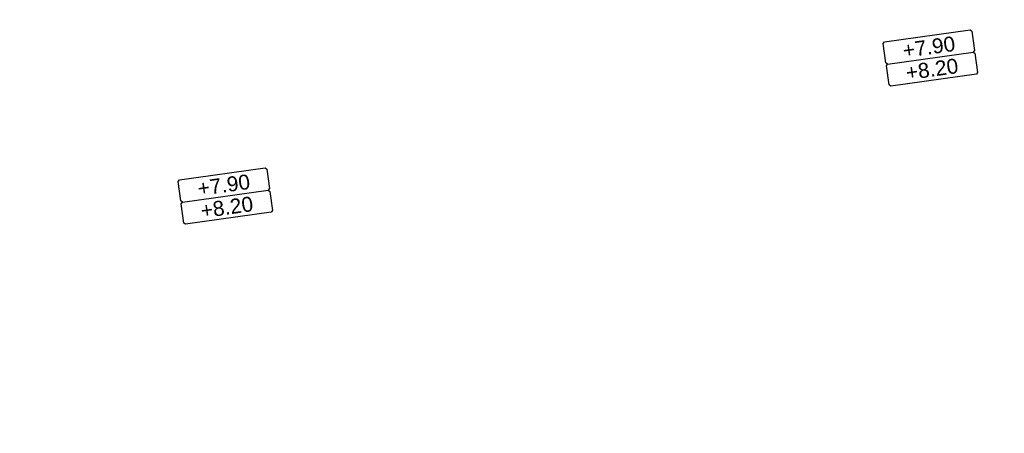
# Model space of a CAD drawing. Extents: x 98477 to 100410, y 398052 to 398969.
# Tile 214 of 256: x 98774 to 98807, y 398249 to 398262. Entities that reach past the tile are written whole.
import ezdxf
from ezdxf.enums import TextEntityAlignment as Align

# ---------------------------------------------------------------- set-up
doc = ezdxf.new("R2010")
doc.units = 0
for name, color, linetype, lineweight in [('N-GW-hoogtelijn laagte NAP +7.50', 90, 'AL-HOOGTELIJN +7.50', 18), ('N-GW-hoogtelijn laagte NAP +8.00', 80, 'AL-HOOGTELIJN +8.00', 18), ('X-AL-afwerkhoogte', 4, 'Continuous', 30), ('X-AL-planhoogte brm', 10, 'Continuous', 25), ('X-AL-planhoogte wrm', 252, 'Continuous', 25)]:
    doc.layers.add(name, color=color, linetype=linetype, lineweight=lineweight)
doc.styles.add('CS Annotative', font='arial.ttf')
doc.styles.get("Standard").update_dxf_attribs({"font": 'txt.shx'})
doc.linetypes.add('AL-HOOGTELIJN +7.50', pattern='A,7.5,-1.5,["+7.50",Standard,S=0.9,R=0,X=-0.3,Y=-0.45],-4.5,22.5', length=36)
doc.linetypes.add('AL-HOOGTELIJN +8.00', pattern='A,7.5,-1.5,["+8.00",Standard,S=0.9,R=0,X=-0.3,Y=-0.45],-4.5,22.5', length=36)

# ---------------------------------------------------------------- blocks, each defined once
blk = doc.blocks.new('*U280')
at = {"layer": 'X-AL-planhoogte brm', "flags": 128}
blk.add_lwpolyline([(-7.25, 3.75), (-7.5, 4), (-7.5, 7.25), (-7.25, 7.5), (7.25, 7.5), (7.5, 7.25), (7.5, 4), (7.25, 3.75)], dxfattribs=at)
at = {"layer": 'X-AL-planhoogte wrm', "flags": 128}
blk.add_lwpolyline([(7.5, 3.5), (7.5, 0.25), (7.25, 0), (-7.25, 0), (-7.5, 0.25), (-7.5, 3.5), (-7.25, 3.75), (7.25, 3.75)], close=True, dxfattribs=at)
at = {"layer": 'X-AL-planhoogte brm', "style": 'CS Annotative'}
blk.add_attdef('OMSCHRIJVING_afwerk', text='', height=2.5, dxfattribs=at).set_placement((0, 5.625), align=Align.MIDDLE_CENTER)
at = {"layer": 'X-AL-planhoogte wrm', "style": 'CS Annotative'}
blk.add_attdef('HOOGTE_eind', text='', height=2.5, dxfattribs=at).set_placement((0, 1.875), align=Align.MIDDLE_CENTER)

msp = doc.modelspace()

# ---------------------------------------------------------------- linework, layer by layer
at = {"layer": 'N-GW-hoogtelijn laagte NAP +7.50', "flags": 128}
msp.add_lwpolyline([(98702.168, 398266.622, 0.035258), (98709.329, 398234.593, 0.327993), (98723.512, 398223.89, 0.067366), (98812.175, 398234.755, 0.501221), (98822.106, 398259.258, 0.030001), (98806.237, 398282.248)], format="xyb", dxfattribs=at)
at = {"layer": 'N-GW-hoogtelijn laagte NAP +8.00'}
msp.add_lwpolyline([(98803.429, 398283.379, -0.032834), (98820.823, 398258.481, -0.501221), (98811.795, 398236.206, -0.067366), (98723.531, 398225.39, -0.327993), (98710.767, 398235.023, -0.037935), (98703.296, 398269.296)], format="xyb", dxfattribs=at)

# ---------------------------------------------------------------- block references
at = {"layer": 'X-AL-afwerkhoogte'}
ref = msp.add_blockref('*U280', (98804.902, 398260.471), dxfattribs=dict(at, xscale=0.2, yscale=0.2, zscale=0.2, rotation=8))
ref.add_attrib('OMSCHRIJVING_afwerk', '+7.90', dxfattribs={"layer": 'X-AL-planhoogte brm', "linetype": 'Continuous', "height": 0.5, "rotation": 8, "style": 'CS Annotative'}).set_placement((98804.746, 398261.585), align=Align.MIDDLE_CENTER)
ref.add_attrib('HOOGTE_eind', '+8.20', dxfattribs={"layer": 'X-AL-planhoogte wrm', "linetype": 'Continuous', "height": 0.5, "rotation": 8, "style": 'CS Annotative'}).set_placement((98804.85, 398260.842), align=Align.MIDDLE_CENTER)
ref = msp.add_blockref('*U280', (98781.247, 398255.845), dxfattribs=dict(at, xscale=0.2, yscale=0.2, zscale=0.2, rotation=8))
ref.add_attrib('OMSCHRIJVING_afwerk', '+7.90', dxfattribs={"layer": 'X-AL-planhoogte brm', "linetype": 'Continuous', "height": 0.5, "rotation": 8, "style": 'CS Annotative'}).set_placement((98781.091, 398256.959), align=Align.MIDDLE_CENTER)
ref.add_attrib('HOOGTE_eind', '+8.20', dxfattribs={"layer": 'X-AL-planhoogte wrm', "linetype": 'Continuous', "height": 0.5, "rotation": 8, "style": 'CS Annotative'}).set_placement((98781.195, 398256.216), align=Align.MIDDLE_CENTER)

doc.saveas('drawing.dxf')
